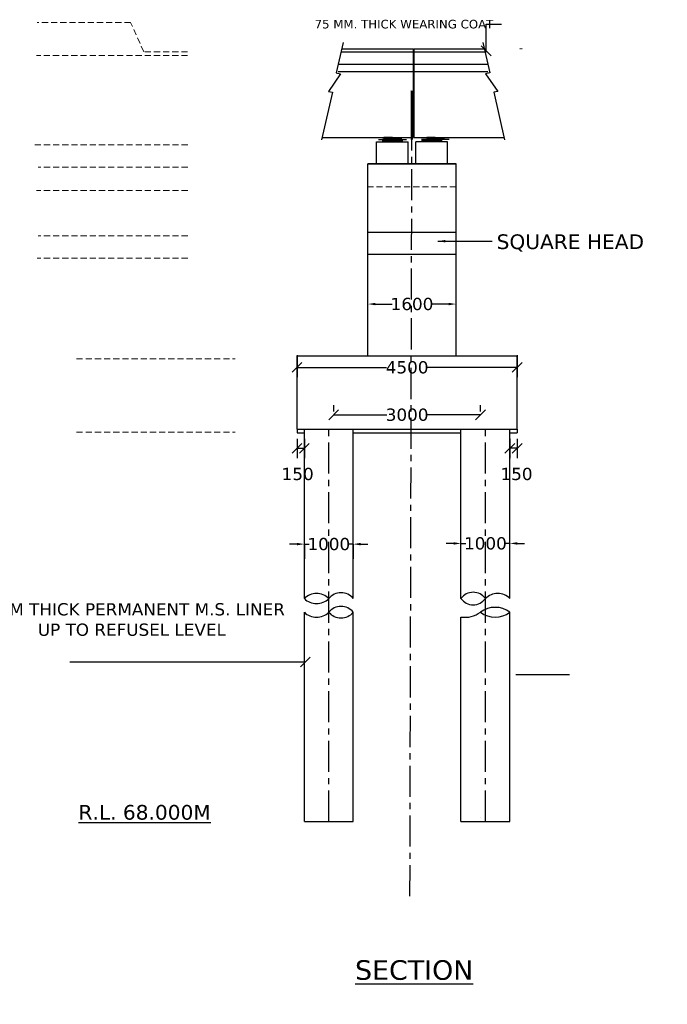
# Model space of a CAD drawing. Header units: millimetres. Extents: x -7746077780 to -3844657605, y -13315294818 to -6656873469.
# Tile 119 of 129: x -3871277274 to -3871264040, y -6657881652 to -6657861528. Entities that reach past the tile are written whole.
import ezdxf

# ---------------------------------------------------------------- set-up
doc = ezdxf.new("R2010")
doc.units = ezdxf.units.MM
doc.header["$MEASUREMENT"] = 0
doc.header["$PDMODE"] = 2
doc.linetypes.add('CENTER', pattern=[50.8, 31.75, -6.35, 6.35, -6.35])
doc.linetypes.add('HIDDEN', pattern=[0.375, 0.25, -0.125])
doc.layers.add('TEX', color=6, linetype='Continuous')
doc.layers.add('TEXT', color=7, linetype='Continuous')
doc.styles.get("Standard").update_dxf_attribs({"font": 'verdana.ttf', "height": 250})
doc.dimstyles.new('Copy of ISO-25--------4', dxfattribs={"dimtxt": 200, "dimasz": 150, "dimexe": 300, "dimexo": 300, "dimgap": 0.02, "dimtad": 0, "dimtih": 1, "dimtoh": 1, "dimdec": 0, "dimlfac": 4, "dimdsep": 46, "dimtxsty": 'Standard', "dimcen": 150, "dimclrd": 1, "dimclre": 1, "dimclrt": 1, "dimadec": 0, "dimazin": 0, "dimtfac": 1, "dimtdec": 0, "dimtmove": 2, "dimatfit": 3, "dimfxl": 0, "dimarcsym": 0})
doc.dimstyles.new('ISO-25', dxfattribs={"dimtxt": 250, "dimasz": 200, "dimexe": 200, "dimexo": 200, "dimgap": 0.02, "dimtad": 0, "dimtih": 1, "dimtoh": 1, "dimdec": 0, "dimdsep": 46, "dimtxsty": 'Standard', "dimblk": 'OBLIQUE', "dimcen": 150, "dimclrd": 1, "dimclre": 1, "dimclrt": 1, "dimadec": 0, "dimazin": 0, "dimtfac": 1, "dimtdec": 0, "dimtmove": 2, "dimatfit": 3, "dimldrblk": 'OBLIQUE', "dimfxl": 0, "dimarcsym": 0})

# ---------------------------------------------------------------- blocks, each defined once
blk = doc.blocks.new('_Oblique')
at = {"color": 0, "linetype": 'ByBlock', "lineweight": -2}
blk.add_line((-0.5, -0.5), (0.5, 0.5), dxfattribs=at)
blk = doc.blocks.new('*D825')
at = {"layer": 'Defpoints', "color": 0, "ltscale": 20, "transparency": 16777216}
for p in [(-3871271607.627188, -6657868182.740656), (-3871267107.627187, -6657868182.740655), (-3871267107.627187, -6657868634.437808)]:
    blk.add_point(p, dxfattribs=at)
at = {"layer": 'TEX', "color": 1, "lineweight": -2, "ltscale": 20, "transparency": 16777216}
for p, q in [((-3871271607.627188, -6657868382.740656), (-3871271607.627188, -6657868834.437808)), ((-3871267107.627187, -6657868382.740655), (-3871267107.627187, -6657868834.437808)), ((-3871271607.627188, -6657868634.437808), (-3871269777.056187, -6657868634.437808)), ((-3871267107.627187, -6657868634.437808), (-3871268938.198188, -6657868634.437808))]:
    blk.add_line(p, q, dxfattribs=at)
at = {"layer": 'TEX', "color": 1, "lineweight": -2, "ltscale": 20, "transparency": 16777216, "xscale": 200, "yscale": 200, "zscale": 200, "rotation": 180}
blk.add_blockref('_Oblique', (-3871271607.627188, -6657868634.437808), dxfattribs=at)
at = {"layer": 'TEX', "color": 1, "lineweight": -2, "ltscale": 20, "transparency": 16777216, "xscale": 200, "yscale": 200, "zscale": 200}
blk.add_blockref('_Oblique', (-3871267107.627187, -6657868634.437808), dxfattribs=at)
at = {"layer": 'TEX', "color": 1, "ltscale": 20, "transparency": 16777216, "insert": (-3871269357.627188, -6657868634.437808), "char_height": 250, "attachment_point": 5}
blk.add_mtext('4500', dxfattribs=at)
blk = doc.blocks.new('*D826')
at = {"layer": 'Defpoints', "color": 0, "ltscale": 20, "transparency": 16777216}
for p in [(-3871271607.627187, -6657869896.727728), (-3871271457.627187, -6657869896.727728), (-3871271457.627187, -6657870287.23417)]:
    blk.add_point(p, dxfattribs=at)
at = {"layer": 'TEX', "color": 1, "lineweight": -2, "ltscale": 20, "transparency": 16777216}
for p, q in [((-3871271607.627187, -6657870096.727728), (-3871271607.627187, -6657870487.23417)), ((-3871271457.627187, -6657870096.727728), (-3871271457.627187, -6657870487.23417)), ((-3871271607.627187, -6657870287.23417), (-3871271457.627187, -6657870287.23417))]:
    blk.add_line(p, q, dxfattribs=at)
at = {"layer": 'TEX', "color": 1, "lineweight": -2, "ltscale": 20, "transparency": 16777216, "xscale": 200, "yscale": 200, "zscale": 200, "rotation": 180}
blk.add_blockref('_Oblique', (-3871271607.627187, -6657870287.23417), dxfattribs=at)
at = {"layer": 'TEX', "color": 1, "lineweight": -2, "ltscale": 20, "transparency": 16777216, "xscale": 200, "yscale": 200, "zscale": 200}
blk.add_blockref('_Oblique', (-3871271457.627187, -6657870287.23417), dxfattribs=at)
at = {"layer": 'TEX', "color": 1, "ltscale": 20, "transparency": 16777216, "insert": (-3871271593.987916, -6657870814.161959), "char_height": 250, "attachment_point": 5}
blk.add_mtext('150', dxfattribs=at)
blk = doc.blocks.new('*D827')
at = {"layer": 'Defpoints', "color": 0, "ltscale": 20, "transparency": 16777216}
for p in [(-3871267257.627187, -6657869896.727728), (-3871267107.627187, -6657869896.727728), (-3871267257.627187, -6657870287.23417)]:
    blk.add_point(p, dxfattribs=at)
at = {"layer": 'TEX', "color": 1, "lineweight": -2, "ltscale": 20, "transparency": 16777216}
for p, q in [((-3871267257.627187, -6657870096.727728), (-3871267257.627187, -6657870487.23417)), ((-3871267107.627187, -6657870096.727728), (-3871267107.627187, -6657870487.23417)), ((-3871267107.627187, -6657870287.23417), (-3871267257.627187, -6657870287.23417))]:
    blk.add_line(p, q, dxfattribs=at)
at = {"layer": 'TEX', "color": 1, "lineweight": -2, "ltscale": 20, "transparency": 16777216, "xscale": 200, "yscale": 200, "zscale": 200, "rotation": 180}
blk.add_blockref('_Oblique', (-3871267257.627187, -6657870287.23417), dxfattribs=at)
at = {"layer": 'TEX', "color": 1, "lineweight": -2, "ltscale": 20, "transparency": 16777216, "xscale": 200, "yscale": 200, "zscale": 200}
blk.add_blockref('_Oblique', (-3871267107.627187, -6657870287.23417), dxfattribs=at)
at = {"layer": 'TEX', "color": 1, "ltscale": 20, "transparency": 16777216, "insert": (-3871267121.266459, -6657870814.161959), "char_height": 250, "attachment_point": 5}
blk.add_mtext('150', dxfattribs=at)
blk = doc.blocks.new('*D828')
at = {"layer": 'Defpoints', "color": 0, "ltscale": 20, "transparency": 16777216}
for p in [(-3871270857.627188, -6657869603.366116), (-3871270857.627188, -6657869735.293882), (-3871267857.627187, -6657869735.293881)]:
    blk.add_point(p, dxfattribs=at)
at = {"layer": 'TEX', "color": 1, "lineweight": -2, "ltscale": 20, "transparency": 16777216}
for p, q in [((-3871270857.627188, -6657869535.293882), (-3871270857.627188, -6657869403.366116)), ((-3871267857.627187, -6657869535.293881), (-3871267857.627187, -6657869403.366116)), ((-3871270857.627188, -6657869603.366116), (-3871269769.50078, -6657869603.366116)), ((-3871267857.627187, -6657869603.366116), (-3871268945.753594, -6657869603.366116))]:
    blk.add_line(p, q, dxfattribs=at)
at = {"layer": 'TEX', "color": 1, "lineweight": -2, "ltscale": 20, "transparency": 16777216, "xscale": 200, "yscale": 200, "zscale": 200, "rotation": 180}
blk.add_blockref('_Oblique', (-3871270857.627188, -6657869603.366116), dxfattribs=at)
at = {"layer": 'TEX', "color": 1, "lineweight": -2, "ltscale": 20, "transparency": 16777216, "xscale": 200, "yscale": 200, "zscale": 200}
blk.add_blockref('_Oblique', (-3871267857.627187, -6657869603.366116), dxfattribs=at)
at = {"layer": 'TEX', "color": 1, "ltscale": 20, "transparency": 16777216, "insert": (-3871269357.627187, -6657869603.366116), "char_height": 250, "attachment_point": 5}
blk.add_mtext('3000', dxfattribs=at)
blk = doc.blocks.new('*D829')
at = {"layer": 'Defpoints', "color": 0, "ltscale": 20, "transparency": 16777216}
for p in [(-3871271457.627187, -6657872246.670438), (-3871270457.627188, -6657872246.67044), (-3871270457.627188, -6657872246.670442)]:
    blk.add_point(p, dxfattribs=at)
at = {"layer": 'TEX', "color": 1, "lineweight": -2, "ltscale": 20, "transparency": 16777216}
for p, q in [((-3871271607.627187, -6657872246.670442), (-3871271757.627187, -6657872246.670442)), ((-3871271457.627187, -6657872246.670442), (-3871271457.627187, -6657872546.670442)), ((-3871271457.627187, -6657872246.670442), (-3871271360.182446, -6657872246.670442)), ((-3871270457.627188, -6657872246.670442), (-3871270555.071929, -6657872246.670442)), ((-3871270457.627188, -6657872246.670442), (-3871270457.627188, -6657872546.670442)), ((-3871270307.627188, -6657872246.670442), (-3871270157.627188, -6657872246.670442))]:
    blk.add_line(p, q, dxfattribs=at)
at = {"layer": 'TEX', "color": 1, "ltscale": 20, "transparency": 16777216}
for points in [[(-3871271607.627187, -6657872221.670442), (-3871271607.627187, -6657872271.670442), (-3871271457.627187, -6657872246.670442)], [(-3871270307.627188, -6657872221.670442), (-3871270307.627188, -6657872271.670442), (-3871270457.627188, -6657872246.670442)]]:
    blk.add_solid(points, dxfattribs=at)
at = {"layer": 'TEX', "color": 1, "ltscale": 20, "transparency": 16777216, "insert": (-3871270957.627188, -6657872246.670442), "char_height": 250, "attachment_point": 5}
blk.add_mtext('1000', dxfattribs=at)
blk = doc.blocks.new('*D830')
at = {"layer": 'Defpoints', "color": 0, "ltscale": 20, "transparency": 16777216}
for p in [(-3871268257.627187, -6657872232.272122), (-3871267257.627187, -6657872232.272121), (-3871267257.627187, -6657872232.272121)]:
    blk.add_point(p, dxfattribs=at)
at = {"layer": 'TEX', "color": 1, "lineweight": -2, "ltscale": 20, "transparency": 16777216}
for p, q in [((-3871268257.627187, -6657872232.272121), (-3871268257.627187, -6657871932.272121)), ((-3871267257.627187, -6657872232.272121), (-3871267257.627187, -6657871932.272121)), ((-3871268407.627187, -6657872232.272121), (-3871268557.627187, -6657872232.272121)), ((-3871268257.627187, -6657872232.272121), (-3871268160.182446, -6657872232.272121)), ((-3871267257.627187, -6657872232.272121), (-3871267355.071928, -6657872232.272121)), ((-3871267107.627187, -6657872232.272121), (-3871266957.627187, -6657872232.272121))]:
    blk.add_line(p, q, dxfattribs=at)
at = {"layer": 'TEX', "color": 1, "ltscale": 20, "transparency": 16777216}
for points in [[(-3871268407.627187, -6657872207.272121), (-3871268407.627187, -6657872257.272121), (-3871268257.627187, -6657872232.272121)], [(-3871267107.627187, -6657872207.272121), (-3871267107.627187, -6657872257.272121), (-3871267257.627187, -6657872232.272121)]]:
    blk.add_solid(points, dxfattribs=at)
at = {"layer": 'TEX', "color": 1, "ltscale": 20, "transparency": 16777216, "insert": (-3871267757.627187, -6657872232.272121), "char_height": 250, "attachment_point": 5}
blk.add_mtext('1000', dxfattribs=at)
blk = doc.blocks.new('*D831')
at = {"layer": 'Defpoints', "color": 0, "ltscale": 20, "transparency": 16777216}
for p in [(-3871268357.627187, -6657867340.279866), (-3871270157.627188, -6657867953.923048), (-3871268357.627187, -6657867953.923048)]:
    blk.add_point(p, dxfattribs=at)
at = {"layer": 'TEX', "color": 1, "lineweight": -2, "ltscale": 20, "transparency": 16777216}
for p, q in [((-3871270157.627188, -6657867640.279866), (-3871270157.627188, -6657867040.279866)), ((-3871268357.627187, -6657867640.279866), (-3871268357.627187, -6657867040.279866)), ((-3871270007.627188, -6657867340.279866), (-3871269660.182446, -6657867340.279866)), ((-3871268507.627187, -6657867340.279866), (-3871268855.071929, -6657867340.279866))]:
    blk.add_line(p, q, dxfattribs=at)
at = {"layer": 'TEX', "color": 1, "ltscale": 20, "transparency": 16777216}
for points in [[(-3871270007.627188, -6657867315.279866), (-3871270007.627188, -6657867365.279866), (-3871270157.627188, -6657867340.279866)], [(-3871268507.627187, -6657867315.279866), (-3871268507.627187, -6657867365.279866), (-3871268357.627187, -6657867340.279866)]]:
    blk.add_solid(points, dxfattribs=at)
at = {"layer": 'TEX', "color": 1, "ltscale": 20, "transparency": 16777216, "insert": (-3871269257.627188, -6657867340.279866), "char_height": 250, "attachment_point": 5}
blk.add_mtext('1600', dxfattribs=at)

msp = doc.modelspace()

# ---------------------------------------------------------------- hatches: boundary and pattern name
at = {"linetype": 'Continuous', "ltscale": 0.05}
for points in [[(-3871269857.627188, -6657863977.492412), (-3871269657.627187, -6657863977.49241), (-3871269657.627188, -6657864021.492409), (-3871269857.627188, -6657864021.49241)], [(-3871269832.150544, -6657863938.196529), (-3871269656.950544, -6657863938.196528), (-3871269656.950544, -6657863976.740528), (-3871269832.150544, -6657863976.740528)], [(-3871269457.627187, -6657863977.492412), (-3871269657.627187, -6657863977.49241), (-3871269657.627187, -6657864021.492409), (-3871269457.627187, -6657864021.49241)], [(-3871269481.750544, -6657863938.196529), (-3871269656.950544, -6657863938.196528), (-3871269656.950543, -6657863976.740528), (-3871269481.750544, -6657863976.740528)], [(-3871269057.627187, -6657863977.492412), (-3871268857.627187, -6657863977.49241), (-3871268857.627187, -6657864021.492409), (-3871269057.627187, -6657864021.49241)], [(-3871268956.150543, -6657863938.196529), (-3871268780.950543, -6657863938.196528), (-3871268780.950543, -6657863976.740528), (-3871268956.150543, -6657863976.740528)], [(-3871268657.627187, -6657863977.492412), (-3871268857.627187, -6657863977.49241), (-3871268857.627187, -6657864021.492409), (-3871268657.627187, -6657864021.49241)], [(-3871268605.750543, -6657863938.196529), (-3871268780.950543, -6657863938.196528), (-3871268780.950542, -6657863976.740528), (-3871268605.750543, -6657863976.740528)]]:
    msp.add_hatch(color=240, dxfattribs=at).paths.add_polyline_path(points)

# ---------------------------------------------------------------- linework, layer by layer
at = {"color": 240, "linetype": 'Continuous', "ltscale": 0.05}
for p, q in [((-3871269982.627188, -6657864021.49241), (-3871269332.627188, -6657864021.49241)), ((-3871269941.650544, -6657863976.74053), (-3871269372.250544, -6657863976.74053)), ((-3871269657.627187, -6657863977.49241), (-3871269857.627188, -6657863977.49241)), ((-3871269857.627188, -6657863977.492412), (-3871269857.627188, -6657864021.49241)), ((-3871269656.950544, -6657863938.196528), (-3871269832.150545, -6657863938.196528)), ((-3871269832.150544, -6657863938.196529), (-3871269832.150544, -6657863976.740528)), ((-3871269657.627187, -6657863977.49241), (-3871269457.627187, -6657863977.49241)), ((-3871269657.627187, -6657863977.492412), (-3871269657.627187, -6657864021.49241)), ((-3871269657.627187, -6657863977.492412), (-3871269657.627187, -6657864021.49241)), ((-3871269656.950544, -6657863938.196528), (-3871269481.750543, -6657863938.196528)), ((-3871269656.950544, -6657863938.196529), (-3871269656.950544, -6657863976.740528)), ((-3871269656.950544, -6657863938.196529), (-3871269656.950544, -6657863976.740528)), ((-3871269481.750544, -6657863938.196529), (-3871269481.750544, -6657863976.740528)), ((-3871269457.627187, -6657863977.492412), (-3871269457.627187, -6657864021.49241)), ((-3871268532.627187, -6657864021.49241), (-3871269182.627187, -6657864021.49241)), ((-3871268496.250543, -6657863976.74053), (-3871269065.650543, -6657863976.74053)), ((-3871268857.627187, -6657863977.49241), (-3871269057.627187, -6657863977.49241)), ((-3871269057.627187, -6657863977.492412), (-3871269057.627187, -6657864021.49241)), ((-3871268780.950543, -6657863938.196528), (-3871268956.150544, -6657863938.196528)), ((-3871268956.150543, -6657863938.196529), (-3871268956.150543, -6657863976.740528)), ((-3871268857.627187, -6657863977.49241), (-3871268657.627187, -6657863977.49241)), ((-3871268857.627187, -6657863977.492412), (-3871268857.627187, -6657864021.49241)), ((-3871268857.627187, -6657863977.492412), (-3871268857.627187, -6657864021.49241)), ((-3871268780.950543, -6657863938.196528), (-3871268605.750542, -6657863938.196528)), ((-3871268780.950543, -6657863938.196529), (-3871268780.950543, -6657863976.740528)), ((-3871268780.950543, -6657863938.196529), (-3871268780.950543, -6657863976.740528)), ((-3871268657.627187, -6657863977.492412), (-3871268657.627187, -6657864021.49241)), ((-3871268605.750543, -6657863938.196529), (-3871268605.750543, -6657863976.740528)), ((-3871271607.627188, -6657868396.727727), (-3871267107.627187, -6657868396.727727)), ((-3871271607.627187, -6657869896.727728), (-3871271607.627187, -6657868396.727727)), ((-3871267107.627188, -6657869896.727727), (-3871267107.627187, -6657868396.727727)), ((-3871271607.627188, -6657869896.727728), (-3871267107.627187, -6657869896.727726)), ((-3871271607.627187, -6657869896.727728), (-3871267107.627187, -6657869896.727726)), ((-3871271607.627187, -6657869896.727728), (-3871271607.627187, -6657869971.727728)), ((-3871271607.627187, -6657869971.727728), (-3871271457.627187, -6657869971.727728)), ((-3871271457.627187, -6657873358.424877), (-3871271457.627187, -6657869896.727728)), ((-3871270457.627188, -6657873358.424883), (-3871270457.627188, -6657869896.727728)), ((-3871270457.627188, -6657869971.727728), (-3871268257.627187, -6657869971.727728)), ((-3871268257.627187, -6657873358.424877), (-3871268257.627185, -6657869896.727724)), ((-3871267257.627187, -6657873358.424883), (-3871267257.627187, -6657869896.727726)), ((-3871267257.627187, -6657869971.727726), (-3871267107.627187, -6657869971.727726)), ((-3871267107.627187, -6657869896.727726), (-3871267107.627187, -6657869971.727726)), ((-3871271457.627189, -6657877916.776966), (-3871271457.627187, -6657873638.42488)), ((-3871270457.627189, -6657877916.776966), (-3871270457.627188, -6657873638.42488)), ((-3871267257.627187, -6657877916.776965), (-3871267257.627187, -6657873638.42488)), ((-3871268257.627188, -6657877916.776965), (-3871268257.627187, -6657873736.613167)), ((-3871266039.414943, -6657874916.776966), (-3871267135.627188, -6657874916.776966))]:
    msp.add_line(p, q, dxfattribs=at)
at = {"color": 1, "linetype": 'Continuous', "ltscale": 0.05}
for p, q in [((-3871270157.627188, -6657868396.727727), (-3871270157.627188, -6657864477.49241)), ((-3871268357.627187, -6657868396.727722), (-3871268357.627188, -6657864477.49241)), ((-3871270157.627188, -6657865869.502945), (-3871268357.627187, -6657865869.502945)), ((-3871270157.627187, -6657866321.664549), (-3871268357.627187, -6657866321.664551))]:
    msp.add_line(p, q, dxfattribs=at)
for points in [[(-3871270661.978062, -6657861996.942234), (-3871270804.989877, -6657862617.103544), (-3871270716.319713, -6657862637.551258), (-3871270965.134695, -6657862993.385274), (-3871270882.800469, -6657863012.371893), (-3871271106.074358, -6657863980.409197)], [(-3871267808.719062, -6657861996.942234), (-3871267665.707247, -6657862617.103544), (-3871267754.377411, -6657862637.551258), (-3871267505.562429, -6657862993.385274), (-3871267587.896655, -6657863012.371893), (-3871267364.622765, -6657863980.409197)]]:
    msp.add_lwpolyline(points, dxfattribs=at)
at = {"layer": 'TEX', "color": 1, "ltscale": 20}
for p, q in [((-3871270705.629386, -6657862186.233324), (-3871269227.710545, -6657862186.233322)), ((-3871270690.478688, -6657862120.533323), (-3871269227.710544, -6657862120.533323)), ((-3871269210.190544, -6657862120.533321), (-3871267742.37027, -6657862120.533322)), ((-3871269210.190544, -6657862186.233324), (-3871267742.37027, -6657862186.233323)), ((-3871267037.710544, -6657862120.533323), (-3871267050.850544, -6657862120.533323)), ((-3871267007.050544, -6657862120.533323), (-3871267020.190543, -6657862120.533323)), ((-3871270763.280441, -6657862436.233324), (-3871269227.710544, -6657862436.233322)), ((-3871270763.280441, -6657862586.233324), (-3871269227.710544, -6657862586.233322)), ((-3871269210.190544, -6657862436.233324), (-3871267707.416683, -6657862436.233323)), ((-3871269210.190544, -6657862586.233324), (-3871267707.416683, -6657862586.233323)), ((-3871269267.627187, -6657862986.742332), (-3871269282.627188, -6657862986.742332)), ((-3871269232.627188, -6657862986.742332), (-3871269247.627187, -6657862986.742332)), ((-3871269982.627188, -6657864477.49241), (-3871269982.627188, -6657864021.49241)), ((-3871269332.627188, -6657864477.49241), (-3871269332.627187, -6657864021.49241)), ((-3871269182.627187, -6657864477.49241), (-3871269182.627187, -6657864021.49241)), ((-3871268532.627187, -6657864477.49241), (-3871268532.627187, -6657864021.49241)), ((-3871268357.627187, -6657864477.49241), (-3871270157.627188, -6657864477.49241))]:
    msp.add_line(p, q, dxfattribs=at)
at = {"layer": 'TEX', "color": 1, "ltscale": 40}
for p, q in [((-3871269227.710544, -6657863938.196526), (-3871269227.710544, -6657862120.533323)), ((-3871269210.190544, -6657863938.196529), (-3871269210.190544, -6657862120.533323)), ((-3871269267.627187, -6657863977.492405), (-3871269267.627187, -6657862986.742332)), ((-3871269247.627188, -6657863977.492412), (-3871269247.627188, -6657862986.742332))]:
    msp.add_line(p, q, dxfattribs=at)
at = {"layer": 'TEX', "color": 4, "linetype": 'CENTER', "ltscale": 20}
for p, q in [((-3871269299.815914, -6657879441.67001), (-3871269257.627188, -6657862986.742333)), ((-3871270957.627188, -6657877916.776966), (-3871270957.627188, -6657869896.727728)), ((-3871267757.627187, -6657877916.776965), (-3871267757.627187, -6657869896.727726))]:
    msp.add_line(p, q, dxfattribs=at)
at = {"layer": 'TEX', "color": 240, "ltscale": 20}
for p, q in [((-3871271096.33994, -6657863938.196528), (-3871269227.710544, -6657863938.196527)), ((-3871269210.190544, -6657863938.196529), (-3871267374.357184, -6657863938.196527)), ((-3871270157.627188, -6657864477.49241), (-3871268357.627187, -6657864477.49241)), ((-3871271457.627188, -6657877916.776966), (-3871270457.627188, -6657877916.776966)), ((-3871268257.627187, -6657877916.776965), (-3871267257.627187, -6657877916.776965))]:
    msp.add_line(p, q, dxfattribs=at)
at = {"layer": 'TEX', "color": 7, "ltscale": 20}
for p, q in [((-3871271457.627187, -6657869896.727728), (-3871270957.627188, -6657869896.727728)), ((-3871270957.627188, -6657869896.727728), (-3871270957.627188, -6657869896.727728)), ((-3871267857.627188, -6657877836.727727), (-3871267857.627188, -6657877836.727727))]:
    msp.add_line(p, q, dxfattribs=at)
at = {"layer": 'TEX', "color": 240, "ltscale": 20}
for centre, radius, start, end in [((-3871271207.627178, -6657873608.217338), 353.406659, 44.976199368, 135.023800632), ((-3871270707.627114, -6657873562.958138), 323.007454, 39.2877210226, 140.7122789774), ((-3871268007.627166, -6657873539.165123), 308.491565, 35.8654749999, 144.1345250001), ((-3871267507.325941, -6657873609.582789), 354.585729, 44.6786511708, 134.9021121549), ((-3871271207.627121, -6657873108.632154), 353.406916, 224.976199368, 315.0237426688), ((-3871268007.627285, -6657873177.684404), 308.491728, 215.8654749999, 324.1345250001), ((-3871271207.627531, -6657873388.633713), 353.405993, 224.9760448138, 315.0239744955), ((-3871270707.627574, -6657873844.837506), 324.201157, 39.5446636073, 140.4552594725), ((-3871270707.627338, -6657873432.012572), 324.200733, 219.5446810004, 320.4552594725), ((-3871268177.713907, -6657873198.30657), 544.205958, 261.5559286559, 306.0274697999), ((-3871267557.627189, -6657874038.128424), 499.762869, 53.1096445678, 126.8903554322), ((-3871267557.627189, -6657873238.721331), 499.762869, 233.1096992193, 306.8903007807)]:
    msp.add_arc(centre, radius, start, end, dxfattribs=at)
at = {"layer": 'TEXT', "color": 2, "linetype": 'HIDDEN', "lineweight": 13, "ltscale": 500}
for p, q in [((-3871273844.429381, -6657862257.554528), (-3871276932.121771, -6657862257.554528)), ((-3871273841.558842, -6657864084.729743), (-3871276964.94382, -6657864084.729743)), ((-3871273841.558846, -6657864540.965042), (-3871276896.759774, -6657864540.965042)), ((-3871273841.558842, -6657865020.508742), (-3871276932.121771, -6657865020.508742)), ((-3871273841.558842, -6657865946.754196), (-3871276896.759774, -6657865946.754196)), ((-3871273841.558842, -6657866398.9158), (-3871276914.440773, -6657866398.9158)), ((-3871276112.818658, -6657868460.180332), (-3871272871.121044, -6657868460.180331)), ((-3871276112.818659, -6657869960.180332), (-3871272871.121044, -6657869960.180331))]:
    msp.add_line(p, q, dxfattribs=at)
at = {"layer": 'TEXT', "color": 242, "linetype": 'HIDDEN', "lineweight": 13, "ltscale": 500, "true_color": 0xcd2027}
msp.add_line((-3871268357.627187, -6657864943.257491), (-3871270157.627188, -6657864943.257491), dxfattribs=at)
at = {"layer": 'TEXT', "color": 2, "linetype": 'HIDDEN', "lineweight": 13, "ltscale": 500}
msp.add_lwpolyline([(-3871273844.429381, -6657862182.396659), (-3871274738.340739, -6657862182.396659), (-3871275008.340739, -6657861587.016513), (-3871276914.440773, -6657861587.016513)], dxfattribs=at)

# ---------------------------------------------------------------- texts
at = {"ltscale": 20, "char_height": 300, "attachment_point": 1}
for s, insert, width in [('\\pi917.33;{\\LFOUNDATION LEVEL \\P\\pi1600.6;R.L. 72.000 M }', (-3871335325.964631, -6657878730.465691), 6037.08457566), ('\\pi992.56;{\\LFOUNDATION LEVEL \\P\\pi1675.9;R.L. 72.000 M }', (-3871310885.179374, -6657878869.709131), 6187.53903008)]:
    msp.add_mtext(s, dxfattribs=dict(at, insert=insert, width=width))
at = {"layer": 'TEX', "color": 240, "ltscale": 20}
msp.add_text('75 MM. THICK WEARING COAT', height=175.2, dxfattribs=at).set_placement((-3871271248.00075, -6657861706.543268))
at = {"layer": 'TEX', "char_height": 360, "width": 51867.66901822, "attachment_point": 1}
for insert in [(-3871720407.093441, -6657861796.297498), (-3871977977.093441, -6657866156.297498)]:
    msp.add_mtext('{\\H1.4583x;\\LNOTES\\l :-\\P}\\P01. TYPE OF BRIDGE ^I^I         - HIGH LEVEL BRIDGE\\P\\P\\P02. LENGTH OF BRIDGE ^I         - 280.000 M. ( 14SPAN @ 20.000 M EACH C/C) \\P\\P\\P03. OVERALL WIDTH ^I^I         - 8.400 M.\\P\\P\\P04. CLEAR WIDTH^I^I         - 7.500 M.\\P\\P\\P05. FORMATION LEVEL^I^I         - R.L. 104.785 M.\\P\\P\\P06. HIGHEST FLOOD LEVEL^I         - R.L. 101.210 M.\\P\\P\\P07.LOWEST    BED  LEVEL              - R.L. 96.510 M.\\P\\P\\P08.SOFFIT LEVEL            ^I         - R.L. 102.710 M.\\P\\P \\P09.CATCHMENT AREA^I^I         - 569.000 SQ. KM.\\P\\P\\P10. DESIGN VELOCITY^I^I         - 2.870 M/SEC.\\P\\P\\P11. DESIGN DISCHARGE^I         - 2868.167 CUMEC.              \\P\\P\\P12.TYPE OF FOUNDATION^I         -  PILE FOUNDATION.\\P\\P\\P13.FOUNDATION LEVEL^I         - AS PER SHOWN IN DRAWING.\\P\\P\\P14. TYPE OF SUB-STRUCTURE        - PIER              - R.C.C. SOLID CIRCULAR PIER\\P^I^I^I^I^I^IABUTMENT - BOX TYPE\\P\\P15. TYPE OF SUPER STRUCTURE    - R.C.C. T - BEAM  SLAB \\P\\P\\P16. TYPE OF BEARING^I^I         - POT -  PTFE  BEARING\\P\\P\\P17. DESIGN LOADING{\\C1;^I                   }-  ONE LANE OF  CLASS 70R OR TWO LANES \\P^I^I^I^I^I^I FOR CLASS A{\\C1;\\P                                                                \\P}18. SBC FOR ABUTMENT/PIER        - 45 T/M².  \\P\\P\\P19. SBC FOR RETURN^I^I         - 20 T/M².  \\P\\P\\P20. WEARING COAT                           - MASTIC ASHPHALT 75 MM THICK. \\P\\pi-1080,l9717.8,t9717.8;(^IB.C. 50MM+ MASTIC ASPHALT 20MM)\\P\\pi0,l0,tz;\\P21. RAILING  - R.C.C. CRASH BARRIER AS PER STD.DRAWING.\\P\\P\\P21. APPROACH SLAB - R.C.C. STRUCTURAL AS PER APPROVED DRAWING.\\P\\P\\P22. EXPANSION JOINT - STRIPSEAL TYPE EXPANSION JOINT.\\P\\P\\P23. NAME PLATE,   DRAINAGE SPOUT ETC. AS PER MORT&H \\P^I^I^I   SPECIFICATION.\\P\\P                               ', dxfattribs=dict(at, insert=insert))
at = {"layer": 'TEXT', "color": 6, "attachment_point": 2}
for s, insert, char_height, width in [('SQUARE HEAD', (-3871266021.754278, -6657865915.63397), 300, 3152.40059949), ('6 MM THICK PERMANENT M.S. LINER\\PUP TO REFUSEL LEVEL', (-3871274982.712459, -6657873453.162851), 250, 7349.8973074), ('{\\L R.L. 68.000M}', (-3871274787.196856, -6657877577.49322), 300, 5399.89821387)]:
    msp.add_mtext(s, dxfattribs=dict(at, insert=insert, char_height=char_height, width=width))
at = {"layer": 'TEXT', "color": 191, "insert": (-3871270421.989922, -6657880750.466056), "char_height": 400, "width": 15425.55361049, "attachment_point": 1}
msp.add_mtext('{\\LSECTION }', dxfattribs=at)

# ---------------------------------------------------------------- dimensions: what is measured, and where the dimension line sits
at = {"layer": 'TEX', "color": 7, "ltscale": 20}
for base, p1, p2, text, override, picture, middle in [((-3871268357.627187, -6657867340.279866), (-3871270157.627188, -6657867953.923048), (-3871268357.627187, -6657867953.923048), '1600', {"dimtxt": 250, "dimlfac": 1, "dimfxlon": 1}, '*D831', (-3871269257.627188, -6657867340.279866)), ((-3871267257.627187, -6657872232.272121), (-3871268257.627187, -6657872232.272122), (-3871267257.627187, -6657872232.272121), '1000', {"dimtxt": 250, "dimlfac": 1, "dimfxl": 0.18, "dimfxlon": 1}, '*D830', (-3871267757.627187, -6657872232.272121)), ((-3871270457.627188, -6657872246.670442), (-3871271457.627187, -6657872246.670438), (-3871270457.627188, -6657872246.67044), '1000', {"dimtxt": 250, "dimlfac": 1, "dimfxl": 0.18, "dimfxlon": 1}, '*D829', (-3871270957.627188, -6657872246.670442))]:
    dim = msp.add_linear_dim(base=base, p1=p1, p2=p2, text=text, dimstyle='Copy of ISO-25--------4', override=override, dxfattribs=at)
    dim.commit()
    dim.dimension.update_dxf_attribs({"geometry": picture, "text_midpoint": middle})
at = {"layer": 'TEX', "ltscale": 20}
dim = msp.add_linear_dim(base=(-3871267107.627187, -6657868634.437808), p1=(-3871271607.627188, -6657868182.740656), p2=(-3871267107.627187, -6657868182.740655), dimstyle='ISO-25', dxfattribs=at)
dim.commit()
dim.dimension.update_dxf_attribs({"geometry": '*D825', "text_midpoint": (-3871269357.627188, -6657868634.437808)})
for base, p1, p2, picture, middle in [((-3871270857.627188, -6657869603.366116), (-3871267857.627187, -6657869735.293881), (-3871270857.627188, -6657869735.293882), '*D828', (-3871269357.627187, -6657869603.366116)), ((-3871271457.627187, -6657870287.23417), (-3871271607.627187, -6657869896.727728), (-3871271457.627187, -6657869896.727728), '*D826', (-3871271593.987916, -6657870814.161959))]:
    dim = msp.add_linear_dim(base=base, p1=p1, p2=p2, dimstyle='ISO-25', dxfattribs=at)
    dim.commit()
    dim.dimension.update_dxf_attribs({"geometry": picture, "text_midpoint": middle, "dimtype": 160})
dim = msp.add_linear_dim(base=(-3871267257.627187, -6657870287.23417), p1=(-3871267107.627187, -6657869896.727728), p2=(-3871267257.627187, -6657869896.727728), angle=180, dimstyle='ISO-25', dxfattribs=at)
dim.commit()
dim.dimension.update_dxf_attribs({"geometry": '*D827', "text_midpoint": (-3871267121.266459, -6657870814.161959), "dimtype": 160})

# ---------------------------------------------------------------- leaders
at = {"layer": 'TEX', "color": 252, "ltscale": 20}
msp.add_leader([(-3871267742.37027, -6657862164.455672), (-3871267742.37027, -6657861621.468975), (-3871267425.357912, -6657861621.468975)], dimstyle='ISO-25', override={"dimgap": 0.02, "dimtad": 0}, dxfattribs=at)
at = {"layer": 'TEX', "ltscale": 20}
msp.add_leader([(-3871268729.86089, -6657866054.999571), (-3871267619.860891, -6657866054.999571)], dimstyle='Copy of ISO-25--------4', override={"dimgap": 0.02, "dimtad": 0}, dxfattribs=at)
at = {"layer": 'TEX', "color": 240, "ltscale": 20}
msp.add_leader([(-3871271435.798246, -6657874656.61991), (-3871276248.660128, -6657874656.61991)], dimstyle='ISO-25', override={"dimgap": 0.02, "dimtad": 0}, dxfattribs=at)

doc.saveas('drawing.dxf')
